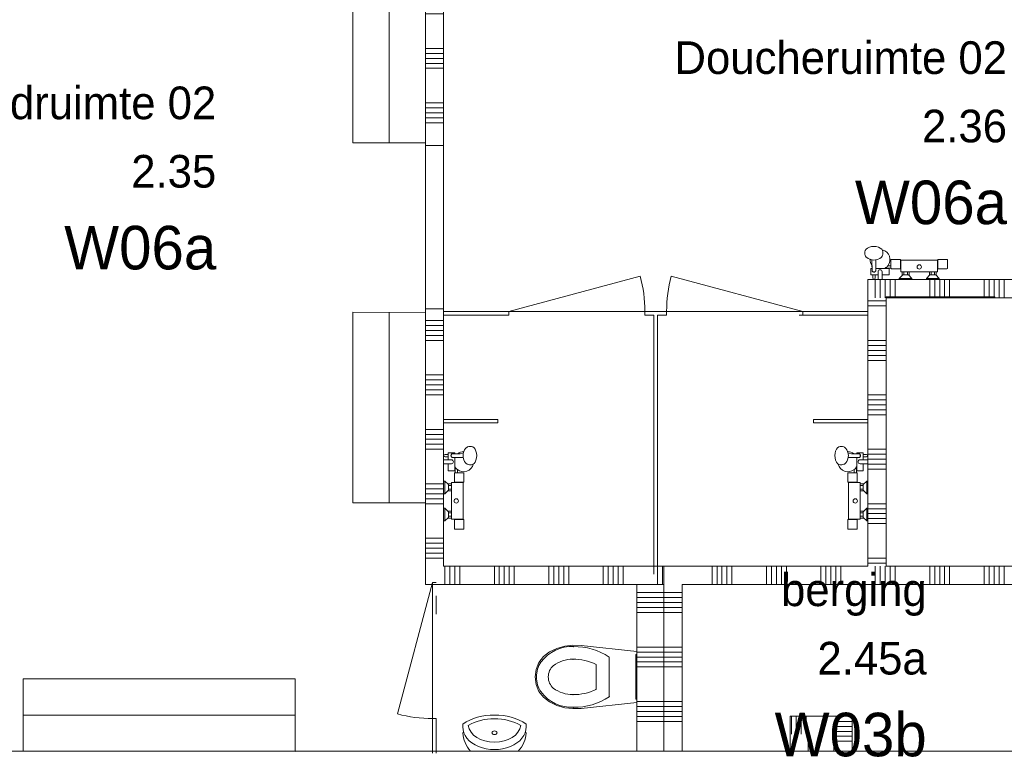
# Model space of a CAD drawing. Header units: millimetres. Extents: x -409 to 257590, y -7854 to 67330.
# Tile 42 of 205: x 35074 to 40501, y 21435 to 25468. Entities that reach past the tile are written whole.
import ezdxf
from ezdxf.enums import TextEntityAlignment as Align

# ---------------------------------------------------------------- set-up
doc = ezdxf.new("R2010")
doc.units = ezdxf.units.MM
doc.header["$MEASUREMENT"] = 0
doc.linetypes.add('B0702', pattern=[117.37, 78.119999, -39.250001])
for name, color, linetype in [('New_# trashcan Laagscheidingslijnen', 7, 'Continuous'), ('New_22 NC Binnenwanden', 7, 'Continuous'), ('New_22 NC Binnenwanden Deuren', 7, 'Continuous'), ('New_22 NC Binnenwanden Doorsnede-arcering', 7, 'Continuous'), ('New_23 Vloeren', 7, 'Continuous'), ('New_72 Vaste Inrichting', 7, 'Continuous'), ('New_72 Vaste Inrichting Afdek-arcering', 7, 'Continuous'), ('New_72 Vaste Inrichting Deuren', 7, 'Continuous'), ('New_74 Sanitair', 7, 'Continuous'), ('New_Z Ruimtefuncties', 7, 'Continuous'), ('New_Z Ruimtefuncties Zone omranding', 7, 'Continuous'), ('New_Z Ruimtefuncties Zone tekst', 7, 'Continuous')]:
    doc.layers.add(name, color=color, linetype=linetype)
doc.styles.add('GENERATED_STYLE_1', font='txt')
doc.styles.add('GENERATED_STYLE_2', font='txt')

# ---------------------------------------------------------------- blocks, each defined once
blk = doc.blocks.new('Slab_1_2', base_point=(0, 42578.3))
at = {"layer": 'New_23 Vloeren', "color": 1, "linetype": 'Continuous', "lineweight": 0, "flags": 128}
blk.add_lwpolyline([(39850, 23940), (39850, 22455), (40550, 22455), (42240, 22455), (42240, 23935), (40450, 23935), (40450, 23940)], close=True, dxfattribs=at)
blk = doc.blocks.new('*X349')
at = {"layer": 'New_22 NC Binnenwanden Doorsnede-arcering', "color": 254, "linetype": 'Continuous', "lineweight": 0, "true_color": 0xe9ebeb}
for p, q in [((37310, 25909.7), (37410, 25909.7)), ((37310, 25882.3), (37410, 25882.3)), ((37310, 25854.9), (37410, 25854.9)), ((37310, 25827.4), (37410, 25827.4)), ((37310, 25800), (37410, 25800)), ((37310, 25609.7), (37410, 25609.7)), ((37310, 25582.3), (37410, 25582.3)), ((37310, 25554.9), (37410, 25554.9)), ((37310, 25527.4), (37410, 25527.4)), ((37310, 25500), (37410, 25500)), ((37310, 25309.7), (37410, 25309.7)), ((37310, 25282.3), (37410, 25282.3)), ((37310, 25254.9), (37410, 25254.9)), ((37310, 25227.4), (37410, 25227.4)), ((37310, 25200), (37410, 25200)), ((37310, 25009.7), (37410, 25009.7)), ((37310, 24982.3), (37410, 24982.3)), ((37310, 24954.9), (37410, 24954.9)), ((37310, 24927.4), (37410, 24927.4)), ((37310, 24900), (37410, 24900))]:
    blk.add_line(p, q, dxfattribs=at)
blk = doc.blocks.new('*X350')
at = {"layer": 'New_22 NC Binnenwanden Doorsnede-arcering', "color": 254, "linetype": 'Continuous', "lineweight": 0, "true_color": 0xe9ebeb}
for p, q in [((37310, 23809.7), (37410, 23809.7)), ((37310, 23782.3), (37410, 23782.3)), ((37310, 23754.9), (37410, 23754.9)), ((37310, 23727.4), (37410, 23727.4)), ((37310, 23700), (37410, 23700)), ((37310, 23509.7), (37410, 23509.7)), ((37310, 23482.3), (37410, 23482.3)), ((37310, 23454.9), (37410, 23454.9)), ((37310, 23427.4), (37410, 23427.4)), ((37310, 23400), (37410, 23400)), ((37310, 23209.7), (37410, 23209.7)), ((37310, 23182.3), (37410, 23182.3)), ((37310, 23154.9), (37410, 23154.9)), ((37310, 23127.4), (37410, 23127.4)), ((37310, 23100), (37410, 23100)), ((37310, 22909.7), (37410, 22909.7)), ((37310, 22882.3), (37410, 22882.3)), ((37310, 22854.9), (37410, 22854.9)), ((37310, 22827.4), (37410, 22827.4)), ((37310, 22800), (37410, 22800)), ((37310, 22609.7), (37410, 22609.7)), ((37310, 22582.3), (37410, 22582.3)), ((37310, 22554.9), (37410, 22554.9)), ((37310, 22527.4), (37410, 22527.4)), ((37310, 22500), (37410, 22500))]:
    blk.add_line(p, q, dxfattribs=at)
blk = doc.blocks.new('D rechthoekige opening 22_6')
at = {"layer": 'New_22 NC Binnenwanden Deuren', "color": 9, "linetype": 'B0702', "lineweight": 0}
for p, q in [((-450, 100), (450, 100)), ((-450, 0), (450, 0))]:
    blk.add_line(p, q, dxfattribs=at)
at = {"layer": 'New_22 NC Binnenwanden Deuren', "color": 7, "linetype": 'Continuous', "lineweight": 0}
for p, q in [((-450, 0), (-450, 100)), ((450, 0), (450, 100))]:
    blk.add_line(p, q, dxfattribs=at)
blk = doc.blocks.new('Wall_70_2', base_point=(37410, 26140))
at = {"layer": 'New_22 NC Binnenwanden', "color": 8, "linetype": 'Continuous', "lineweight": 0, "true_color": 0x778488}
for p, q in [((37310, 24775), (37410, 24775)), ((37310, 23875), (37410, 23875))]:
    blk.add_line(p, q, dxfattribs=at)
at = {"layer": 'New_22 NC Binnenwanden', "color": 8, "linetype": 'Continuous', "lineweight": 0, "true_color": 0x778488, "flags": 128}
for points in [[(37310, 26040), (37310, 24775)], [(37410, 25910), (37410, 26040)], [(37410, 24775), (37410, 25810)], [(37310, 23875), (37310, 22355)], [(37410, 22455), (37410, 23875)], [(37310, 22355), (37410, 22355)]]:
    blk.add_lwpolyline(points, dxfattribs=at)
at = {"layer": 'New_22 NC Binnenwanden', "color": 8, "lineweight": 0, "true_color": 0x778488}
for name in ['*X349', '*X350']:
    blk.add_blockref(name, (0, 0), dxfattribs=at)
at = {"layer": 'New_22 NC Binnenwanden Deuren', "color": 1, "linetype": 'Continuous', "lineweight": 0, "zscale": 1000, "rotation": 269.9999999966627}
blk.add_blockref('D rechthoekige opening 22_6', (37310, 24325), dxfattribs=at)
blk = doc.blocks.new('*X434')
at = {"layer": 'New_22 NC Binnenwanden Doorsnede-arcering', "color": 254, "linetype": 'Continuous', "lineweight": 0, "true_color": 0xe9ebeb}
for p, q in [((39872.6, 23935), (39872.6, 24035)), ((39900, 23935), (39900, 24035)), ((40090.3, 23935), (40090.3, 24035)), ((40117.7, 23935), (40117.7, 24035)), ((40145.1, 23935), (40145.1, 24035)), ((40172.6, 23935), (40172.6, 24035)), ((40200, 23935), (40200, 24035)), ((40390.3, 23935), (40390.3, 24035)), ((40417.7, 23935), (40417.7, 24035)), ((40445.1, 23935), (40445.1, 24035)), ((40472.6, 23935), (40472.6, 24035)), ((40500, 23935), (40500, 24035))]:
    blk.add_line(p, q, dxfattribs=at)
blk = doc.blocks.new('*X435')
at = {"layer": 'New_22 NC Binnenwanden Doorsnede-arcering', "color": 254, "linetype": 'Continuous', "lineweight": 0, "true_color": 0xe9ebeb}
for p, q in [((39790.3, 23994.7), (39790.3, 24035)), ((39817.7, 23967.3), (39817.7, 24035)), ((39845.1, 23939.9), (39845.1, 24035))]:
    blk.add_line(p, q, dxfattribs=at)
blk = doc.blocks.new('*X436')
at = {"layer": 'New_22 NC Binnenwanden Doorsnede-arcering', "color": 254, "linetype": 'Continuous', "lineweight": 0, "true_color": 0xe9ebeb}
for p, q in [((39790.3, 23935), (39790.3, 23994.7)), ((39817.7, 23935), (39817.7, 23967.3)), ((39845.1, 23935), (39845.1, 23939.9))]:
    blk.add_line(p, q, dxfattribs=at)
blk = doc.blocks.new('Wall_94_2', base_point=(40550, 23935))
at = {"layer": 'New_22 NC Binnenwanden', "color": 8, "linetype": 'Continuous', "lineweight": 0, "true_color": 0x778488, "flags": 128}
for points in [[(40550, 24035), (39750, 24035)], [(39750, 24035), (39750, 23935)], [(40550, 24035), (40550, 23935)], [(39850, 23935), (40550, 23935)]]:
    blk.add_lwpolyline(points, dxfattribs=at)
at = {"layer": 'New_22 NC Binnenwanden', "color": 8, "lineweight": 0, "true_color": 0x778488}
for name in ['*X435', '*X436', '*X434']:
    blk.add_blockref(name, (0, 0), dxfattribs=at)
blk = doc.blocks.new('*X438')
at = {"layer": 'New_22 NC Binnenwanden Doorsnede-arcering', "color": 254, "linetype": 'Continuous', "lineweight": 0, "true_color": 0xe9ebeb}
for p, q in [((39850, 23917.7), (39750, 23917.7)), ((39850, 23890.3), (39750, 23890.3)), ((39850, 23700), (39750, 23700)), ((39850, 23672.6), (39750, 23672.6)), ((39850, 23645.2), (39750, 23645.2)), ((39850, 23617.7), (39750, 23617.7)), ((39850, 23590.3), (39750, 23590.3)), ((39850, 23400), (39750, 23400)), ((39850, 23372.6), (39750, 23372.6)), ((39850, 23345.2), (39750, 23345.2)), ((39850, 23317.7), (39750, 23317.7)), ((39850, 23290.3), (39750, 23290.3)), ((39850, 23100), (39750, 23100)), ((39850, 23072.6), (39750, 23072.6)), ((39850, 23045.2), (39750, 23045.2)), ((39850, 23017.7), (39750, 23017.7)), ((39850, 22990.3), (39750, 22990.3)), ((39850, 22800), (39750, 22800)), ((39850, 22772.6), (39750, 22772.6)), ((39850, 22745.2), (39750, 22745.2)), ((39850, 22717.7), (39750, 22717.7)), ((39850, 22690.3), (39750, 22690.3)), ((39850, 22500), (39750, 22500)), ((39850, 22472.6), (39750, 22472.6))]:
    blk.add_line(p, q, dxfattribs=at)
blk = doc.blocks.new('Wall_95_2', base_point=(39850, 23935))
at = {"layer": 'New_22 NC Binnenwanden', "color": 8, "linetype": 'Continuous', "lineweight": 0, "true_color": 0x778488, "flags": 128}
for points in [[(39750, 23935), (39750, 22455)], [(39850, 22455), (39850, 23935)]]:
    blk.add_lwpolyline(points, dxfattribs=at)
at = {"layer": 'New_22 NC Binnenwanden', "color": 8, "lineweight": 0, "true_color": 0x778488}
blk.add_blockref('*X438', (0, 0), dxfattribs=at)
blk = doc.blocks.new('*X774')
at = {"layer": 'New_22 NC Binnenwanden Doorsnede-arcering', "color": 254, "linetype": 'Continuous', "lineweight": 0, "true_color": 0xe9ebeb}
for p, q in [((38475, 22309.7), (38516.9, 22309.7)), ((38516.9, 22309.7), (38625, 22309.7)), ((38475, 22282.3), (38516.9, 22282.3)), ((38475, 22254.9), (38516.9, 22254.9)), ((38516.9, 22282.3), (38625, 22282.3)), ((38516.9, 22254.9), (38625, 22254.9)), ((38475, 22227.4), (38516.9, 22227.4)), ((38475, 22200), (38516.9, 22200)), ((38516.9, 22227.4), (38625, 22227.4)), ((38516.9, 22200), (38625, 22200)), ((38475, 22009.7), (38516.9, 22009.7)), ((38475, 21982.3), (38516.9, 21982.3)), ((38516.9, 22009.7), (38625, 22009.7)), ((38516.9, 21982.3), (38625, 21982.3)), ((38475, 21954.9), (38516.9, 21954.9)), ((38475, 21927.4), (38516.9, 21927.4)), ((38516.9, 21954.9), (38625, 21954.9)), ((38516.9, 21927.4), (38625, 21927.4)), ((38475, 21900), (38516.9, 21900)), ((38516.9, 21900), (38625, 21900)), ((38475, 21709.7), (38516.9, 21709.7)), ((38475, 21682.3), (38516.9, 21682.3)), ((38516.9, 21709.7), (38625, 21709.7)), ((38516.9, 21682.3), (38625, 21682.3)), ((38475, 21654.9), (38516.9, 21654.9)), ((38475, 21627.4), (38516.9, 21627.4)), ((38516.9, 21654.9), (38625, 21654.9)), ((38516.9, 21627.4), (38625, 21627.4)), ((38475, 21600), (38516.9, 21600)), ((38516.9, 21600), (38625, 21600))]:
    blk.add_line(p, q, dxfattribs=at)
blk = doc.blocks.new('Wall_170_2', base_point=(38475, 22455))
at = {"layer": 'New_22 NC Binnenwanden', "color": 8, "linetype": 'Continuous', "lineweight": 0, "true_color": 0x778488, "flags": 128}
for points in [[(38475, 22355), (38475, 21435)], [(38625, 22355), (38475, 22355)], [(38625, 21435), (38625, 22355)], [(38475, 21435), (38625, 21435)]]:
    blk.add_lwpolyline(points, dxfattribs=at)
at = {"layer": 'New_22 NC Binnenwanden', "color": 8, "lineweight": 0, "true_color": 0x778488}
blk.add_blockref('*X774', (0, 0), dxfattribs=at)
blk = doc.blocks.new('*X776')
at = {"layer": 'New_22 NC Binnenwanden Doorsnede-arcering', "color": 254, "linetype": 'Continuous', "lineweight": 0, "true_color": 0xe9ebeb}
for p, q in [((37417.7, 22355), (37417.7, 22455)), ((37445.1, 22355), (37445.1, 22455)), ((37472.6, 22355), (37472.6, 22455)), ((37500, 22355), (37500, 22455)), ((37690.3, 22355), (37690.3, 22455)), ((37717.7, 22355), (37717.7, 22455)), ((37745.1, 22355), (37745.1, 22455)), ((37772.6, 22355), (37772.6, 22455)), ((37800, 22355), (37800, 22455)), ((37990.3, 22355), (37990.3, 22455)), ((38017.7, 22355), (38017.7, 22455)), ((38045.1, 22355), (38045.1, 22455)), ((38072.6, 22355), (38072.6, 22455)), ((38100, 22355), (38100, 22455)), ((38290.3, 22355), (38290.3, 22455)), ((38317.7, 22355), (38317.7, 22455)), ((38345.1, 22355), (38345.1, 22455)), ((38372.6, 22355), (38372.6, 22455)), ((38400, 22355), (38400, 22455)), ((38590.3, 22355), (38590.3, 22455)), ((38617.7, 22355), (38617.7, 22455))]:
    blk.add_line(p, q, dxfattribs=at)
blk = doc.blocks.new('Wall_171_2', base_point=(37410, 22455))
at = {"layer": 'New_22 NC Binnenwanden', "color": 8, "linetype": 'Continuous', "lineweight": 0, "true_color": 0x778488, "flags": 128}
for points in [[(38625, 22455), (37410, 22455)], [(38625, 22455), (38625, 22355)], [(37410, 22355), (38625, 22355)]]:
    blk.add_lwpolyline(points, dxfattribs=at)
at = {"layer": 'New_22 NC Binnenwanden', "color": 8, "lineweight": 0, "true_color": 0x778488}
blk.add_blockref('*X776', (0, 0), dxfattribs=at)
blk = doc.blocks.new('*X778')
at = {"layer": 'New_22 NC Binnenwanden Doorsnede-arcering', "color": 254, "linetype": 'Continuous', "lineweight": 0, "true_color": 0xe9ebeb}
for p, q in [((38625, 22309.7), (38725, 22309.7)), ((38625, 22282.3), (38725, 22282.3)), ((38625, 22254.9), (38725, 22254.9)), ((38625, 22227.4), (38725, 22227.4)), ((38625, 22200), (38725, 22200)), ((38625, 22009.7), (38725, 22009.7)), ((38625, 21982.3), (38725, 21982.3)), ((38625, 21954.9), (38725, 21954.9)), ((38625, 21927.4), (38725, 21927.4)), ((38625, 21900), (38725, 21900)), ((38625, 21709.7), (38725, 21709.7)), ((38625, 21682.3), (38725, 21682.3)), ((38625, 21654.9), (38725, 21654.9)), ((38625, 21627.4), (38725, 21627.4)), ((38625, 21600), (38725, 21600))]:
    blk.add_line(p, q, dxfattribs=at)
blk = doc.blocks.new('Wall_172_2', base_point=(38725, 22455))
at = {"layer": 'New_22 NC Binnenwanden', "color": 8, "linetype": 'Continuous', "lineweight": 0, "true_color": 0x778488, "flags": 128}
for points in [[(38625, 22455), (38625, 21435.1)], [(38625, 22455), (38725, 22455)], [(38725, 21435.1), (38725, 22355)], [(38725, 21435.1), (38625, 21435.1)]]:
    blk.add_lwpolyline(points, dxfattribs=at)
at = {"layer": 'New_22 NC Binnenwanden', "color": 8, "lineweight": 0, "true_color": 0x778488}
blk.add_blockref('*X778', (0, 0), dxfattribs=at)
blk = doc.blocks.new('D1 22_6')
at = {"layer": 'New_72 Vaste Inrichting Deuren', "color": 1, "linetype": 'Continuous', "lineweight": 0}
for q in [(-349.4, 194.1), (-375, 0)]:
    blk.add_line((375, 0), q, dxfattribs=at)
at = {"layer": 'New_72 Vaste Inrichting Deuren', "color": 9, "linetype": 'Continuous', "lineweight": 0}
for p, q in [((-375, -0.1), (-375, -20)), ((375, -0.1), (375, -20))]:
    blk.add_line(p, q, dxfattribs=at)
at = {"layer": 'New_72 Vaste Inrichting Deuren', "color": 1, "linetype": 'Continuous', "lineweight": 0}
blk.add_arc((375, 0), 750, 165, 180, dxfattribs=at)
blk = doc.blocks.new('Wall_173_2', base_point=(37410, 23850))
at = {"layer": 'New_# trashcan Laagscheidingslijnen', "color": 9, "linetype": 'Continuous', "lineweight": 0}
for p, q in [((39471.3, 23860), (39371.3, 23860)), ((39371.3, 23840), (39471.3, 23840))]:
    blk.add_line(p, q, dxfattribs=at)
at = {"layer": 'New_72 Vaste Inrichting', "color": 9, "linetype": 'Continuous', "lineweight": 0}
for p, q in [((37770, 23859.9), (37770, 23840)), ((38520, 23859.9), (38520, 23840)), ((38640, 23859.9), (38640, 23840)), ((39390, 23859.9), (39390, 23840))]:
    blk.add_line(p, q, dxfattribs=at)
at = {"layer": 'New_72 Vaste Inrichting', "color": 9, "linetype": 'Continuous', "lineweight": 0, "flags": 128}
for points in [[(37770, 23860), (37410, 23860)], [(37410, 23860), (37410, 23840)], [(37410, 23840), (37770, 23840)], [(38640, 23860), (38520, 23860)], [(38520, 23840), (38570, 23840)], [(38590, 23840), (38640, 23840)], [(39750, 23860), (39471.3, 23860)], [(39471.3, 23840), (39750, 23840)], [(39750, 23840), (39750, 23860)]]:
    blk.add_lwpolyline(points, dxfattribs=at)
at = {"layer": 'New_72 Vaste Inrichting Deuren', "color": 1, "linetype": 'Continuous', "lineweight": 0, "xscale": -1, "zscale": 1000}
blk.add_blockref('D1 22_6', (38145, 23860), dxfattribs=at)
at = {"layer": 'New_72 Vaste Inrichting Deuren', "color": 1, "linetype": 'Continuous', "lineweight": 0, "zscale": 1000}
blk.add_blockref('D1 22_6', (39015, 23860), dxfattribs=at)
blk = doc.blocks.new('Wall_174_2', base_point=(38580, 23850))
at = {"layer": 'New_# trashcan Laagscheidingslijnen', "color": 9, "linetype": 'Continuous', "lineweight": 0}
for p, q in [((38570, 22511.6), (38570, 22411.6)), ((38590, 22411.5), (38590, 22511.5))]:
    blk.add_line(p, q, dxfattribs=at)
at = {"layer": 'New_72 Vaste Inrichting', "color": 9, "linetype": 'Continuous', "lineweight": 0, "flags": 128}
for points in [[(38570, 23840), (38570, 22455)], [(38590, 22455), (38590, 23840)], [(38570, 22455), (38590, 22455)]]:
    blk.add_lwpolyline(points, dxfattribs=at)
blk = doc.blocks.new('Wall_179_2', base_point=(37360, 22355))
at = {"layer": 'New_# trashcan Laagscheidingslijnen', "color": 9, "linetype": 'Continuous', "lineweight": 0}
for p, q in [((37350, 22291.8), (37350, 22191.8)), ((37370, 22191.8), (37370, 22291.8)), ((37350, 21524.5), (37350, 21424.5)), ((37370, 21424.5), (37370, 21524.5))]:
    blk.add_line(p, q, dxfattribs=at)
at = {"layer": 'New_72 Vaste Inrichting', "color": 9, "linetype": 'Continuous', "lineweight": 0}
for p, q in [((37350.1, 22365.3), (37370, 22365.3)), ((37350.1, 21615.3), (37370, 21615.3))]:
    blk.add_line(p, q, dxfattribs=at)
at = {"layer": 'New_72 Vaste Inrichting', "color": 9, "linetype": 'Continuous', "lineweight": 0, "flags": 128}
for points in [[(37350, 21615.3), (37350, 21435.1)], [(37370, 21435.1), (37370, 21615.3)], [(37350, 21435.1), (37370, 21435.1)]]:
    blk.add_lwpolyline(points, dxfattribs=at)
at = {"layer": 'New_72 Vaste Inrichting Deuren', "color": 1, "linetype": 'Continuous', "lineweight": 0, "zscale": 1000, "rotation": 90}
blk.add_blockref('D1 22_6', (37350, 21990.3), dxfattribs=at)
blk = doc.blocks.new('Wall_180_2', base_point=(39750, 23255))
at = {"layer": 'New_72 Vaste Inrichting', "color": 9, "linetype": 'Continuous', "lineweight": 0, "flags": 128}
for points in [[(39750, 23265), (39450, 23265)], [(39450, 23265), (39450, 23245)], [(39450, 23245), (39750, 23245)], [(39750, 23245), (39750, 23265)]]:
    blk.add_lwpolyline(points, dxfattribs=at)
blk = doc.blocks.new('Wall_181_2', base_point=(37710, 23255))
at = {"layer": 'New_72 Vaste Inrichting', "color": 9, "linetype": 'Continuous', "lineweight": 0, "flags": 128}
for points in [[(37710, 23265), (37410, 23265)], [(37410, 23265), (37410, 23245)], [(37410, 23245), (37710, 23245)], [(37710, 23245), (37710, 23265)]]:
    blk.add_lwpolyline(points, dxfattribs=at)
blk = doc.blocks.new('Slab_18_2', base_point=(37310, 25639.5))
at = {"layer": 'New_72 Vaste Inrichting Afdek-arcering', "linetype": 'Continuous', "lineweight": 0, "true_color": 0x000000}
h = blk.add_hatch(dxfattribs=at)
h.set_pattern_fill('920_Lijnen_horz_150_0002', color=18, style=0, pattern_type=2)
h.set_pattern_definition([(270, (37109.98, 25639.5), (218.03, 0), [])])
h.paths.add_polyline_path([(37310, 25639.5), (36910, 25639.9), (36909.7, 24790), (37310, 24790)])
at = {"layer": 'New_72 Vaste Inrichting', "color": 1, "linetype": 'Continuous', "lineweight": 0, "flags": 128}
blk.add_lwpolyline([(37310, 25639.5), (36910, 25639.9), (36909.7, 24790), (37310, 24790)], close=True, dxfattribs=at)
blk = doc.blocks.new('Slab_19_2', base_point=(35092.6, 21834.9))
at = {"layer": 'New_72 Vaste Inrichting Afdek-arcering', "linetype": 'Continuous', "lineweight": 0, "true_color": 0x000000}
h = blk.add_hatch(dxfattribs=at)
h.set_pattern_fill('920_Lijnen_horz_150_0002', color=18, style=0, pattern_type=2)
h.set_pattern_definition([(0.0009, (35620.64, 21634.87), (-0.003, 218.03), [])])
h.paths.add_polyline_path([(35092.6, 21834.9), (35092.8, 21435), (36592.6, 21434.6), (36592.6, 21834.9)])
at = {"layer": 'New_72 Vaste Inrichting', "color": 1, "linetype": 'Continuous', "lineweight": 0, "flags": 128}
blk.add_lwpolyline([(35092.6, 21834.9), (35092.8, 21435), (36592.6, 21434.6), (36592.6, 21834.9)], close=True, dxfattribs=at)
blk = doc.blocks.new('Slab_20_2', base_point=(37310, 23854.7))
at = {"layer": 'New_72 Vaste Inrichting Afdek-arcering', "linetype": 'Continuous', "lineweight": 0, "true_color": 0x000000}
h = blk.add_hatch(dxfattribs=at)
h.set_pattern_fill('920_Lijnen_horz_150_0002', color=18, style=0, pattern_type=2)
h.set_pattern_definition([(270, (37109.98, 23854.71), (218.03, 0), [])])
h.paths.add_polyline_path([(37310, 23854.7), (36910, 23855.1), (36909.7, 22805.2), (37310, 22805.2)])
at = {"layer": 'New_72 Vaste Inrichting', "color": 1, "linetype": 'Continuous', "lineweight": 0, "flags": 128}
blk.add_lwpolyline([(37310, 23854.7), (36910, 23855.1), (36909.7, 22805.2), (37310, 22805.2)], close=True, dxfattribs=at)
blk = doc.blocks.new('*X1361')
at = {"layer": 'New_22 NC Binnenwanden Doorsnede-arcering', "color": 254, "linetype": 'Continuous', "lineweight": 0, "true_color": 0xe9ebeb}
for p, q in [((38890.3, 22355), (38890.3, 22455)), ((38917.7, 22355), (38917.7, 22455)), ((38945.1, 22355), (38945.1, 22455)), ((38972.6, 22355), (38972.6, 22455)), ((39000, 22355), (39000, 22455)), ((39190.3, 22355), (39190.3, 22455)), ((39217.7, 22355), (39217.7, 22455)), ((39245.1, 22355), (39245.1, 22455)), ((39272.6, 22355), (39272.6, 22455)), ((39300, 22355), (39300, 22455)), ((39490.3, 22355), (39490.3, 22455)), ((39517.7, 22355), (39517.7, 22455)), ((39545.1, 22355), (39545.1, 22455)), ((39572.6, 22355), (39572.6, 22455)), ((39600, 22355), (39600, 22455))]:
    blk.add_line(p, q, dxfattribs=at)
blk = doc.blocks.new('Wall_319_2', base_point=(38725, 22455))
at = {"layer": 'New_22 NC Binnenwanden', "color": 8, "linetype": 'Continuous', "lineweight": 0, "true_color": 0x778488, "flags": 128}
for points in [[(39650, 22455), (38725, 22455)], [(38725, 22355), (39650, 22355)]]:
    blk.add_lwpolyline(points, dxfattribs=at)
at = {"layer": 'New_22 NC Binnenwanden', "color": 8, "lineweight": 0, "true_color": 0x778488}
blk.add_blockref('*X1361', (0, 0), dxfattribs=at)
blk = doc.blocks.new('*X1444')
at = {"layer": 'New_22 NC Binnenwanden Doorsnede-arcering', "color": 254, "linetype": 'Continuous', "lineweight": 0, "true_color": 0xe9ebeb}
for p, q in [((39662.1, 21572.6), (39605.9, 21572.6)), ((39662.1, 21600), (39633.4, 21600)), ((39586.8, 21545.1), (39578.5, 21545.1)), ((39662.1, 21545.1), (39586.8, 21545.1))]:
    blk.add_line(p, q, dxfattribs=at)
blk = doc.blocks.new('*X1445')
at = {"layer": 'New_22 NC Binnenwanden Doorsnede-arcering', "color": 254, "linetype": 'Continuous', "lineweight": 0, "true_color": 0xe9ebeb}
for p, q in [((39586.8, 21517.7), (39562.1, 21517.7)), ((39662.1, 21517.7), (39586.8, 21517.7)), ((39586.8, 21490.3), (39562.1, 21490.3)), ((39662.1, 21490.3), (39586.8, 21490.3))]:
    blk.add_line(p, q, dxfattribs=at)
blk = doc.blocks.new('*X1446')
at = {"layer": 'New_22 NC Binnenwanden Doorsnede-arcering', "color": 254, "linetype": 'Continuous', "lineweight": 0, "true_color": 0xe9ebeb}
for p, q in [((39586.8, 21600), (39562.1, 21600)), ((39586.8, 21572.6), (39562.1, 21572.6)), ((39633.4, 21600), (39586.8, 21600)), ((39605.9, 21572.6), (39586.8, 21572.6)), ((39578.5, 21545.1), (39562.1, 21545.1))]:
    blk.add_line(p, q, dxfattribs=at)
blk = doc.blocks.new('Wall_344_2', base_point=(39562.1, 21435.1))
at = {"layer": 'New_22 NC Binnenwanden', "color": 8, "linetype": 'Continuous', "lineweight": 0, "true_color": 0x778488, "flags": 128}
for points in [[(39662.1, 21628.7), (39562.1, 21628.7)], [(39662.1, 21435.1), (39662.1, 21628.7)], [(39562.1, 21528.7), (39562.1, 21435.1)], [(39562.1, 21435.1), (39662.1, 21435.1)]]:
    blk.add_lwpolyline(points, dxfattribs=at)
at = {"layer": 'New_22 NC Binnenwanden', "color": 8, "lineweight": 0, "true_color": 0x778488}
for name in ['*X1446', '*X1444', '*X1445']:
    blk.add_blockref(name, (0, 0), dxfattribs=at)
blk = doc.blocks.new('*X1448')
at = {"layer": 'New_22 NC Binnenwanden Doorsnede-arcering', "color": 254, "linetype": 'Continuous', "lineweight": 0, "true_color": 0xe9ebeb}
for p, q in [((39327.4, 21628.7), (39327.4, 21622.2)), ((39354.9, 21628.7), (39354.9, 21594.8)), ((39382.3, 21628.7), (39382.3, 21567.4)), ((39409.7, 21628.7), (39409.7, 21539.9))]:
    blk.add_line(p, q, dxfattribs=at)
blk = doc.blocks.new('*X1450')
at = {"layer": 'New_22 NC Binnenwanden Doorsnede-arcering', "color": 254, "linetype": 'Continuous', "lineweight": 0, "true_color": 0xe9ebeb}
for p, q in [((39327.4, 21622.2), (39327.4, 21528.7)), ((39354.9, 21594.8), (39354.9, 21528.7)), ((39382.3, 21567.4), (39382.3, 21528.7)), ((39409.7, 21539.9), (39409.7, 21528.7))]:
    blk.add_line(p, q, dxfattribs=at)
blk = doc.blocks.new('Wall_345_2', base_point=(39562.1, 21528.7))
at = {"layer": 'New_22 NC Binnenwanden', "color": 8, "linetype": 'Continuous', "lineweight": 0, "true_color": 0x778488, "flags": 128}
for points in [[(39562.1, 21628.7), (39320.9, 21628.7)], [(39320.9, 21628.7), (39320.9, 21528.7)]]:
    blk.add_lwpolyline(points, dxfattribs=at)
at = {"layer": 'New_22 NC Binnenwanden', "color": 8, "lineweight": 0, "true_color": 0x778488}
for name in ['*X1448', '*X1450']:
    blk.add_blockref(name, (0, 0), dxfattribs=at)
blk = doc.blocks.new('Wall_346_2', base_point=(39420.9, 21528.7))
at = {"layer": 'New_22 NC Binnenwanden', "color": 8, "linetype": 'Continuous', "lineweight": 0, "true_color": 0x778488, "flags": 128}
for points in [[(39320.9, 21528.7), (39320.9, 21435.1)], [(39420.9, 21435.1), (39420.9, 21528.7)], [(39420.9, 21435.1), (39320.9, 21435.1)]]:
    blk.add_lwpolyline(points, dxfattribs=at)
blk = doc.blocks.new('Toilet 22')
at = {"layer": 'New_74 Sanitair', "color": 1, "linetype": 'Continuous', "lineweight": 0}
for p, q in [((-141, 0), (-173.3, -306.6)), ((141, 0), (-141, 0)), ((123, 0), (-123, 0)), ((-123, 0), (-123, -5)), ((123, -5), (123, 0)), ((173.3, -306.6), (141, 0)), ((-123, -5), (123, -5)), ((0, -151.4), (-108.9, -151.4)), ((108.9, -151.4), (0, -151.4)), ((0, -223.6), (-68.8, -223.6)), ((68.8, -223.6), (0, -223.6)), ((-173.3, -306.6), (-174.9, -351.8)), ((174.9, -351.8), (173.3, -306.6)), ((-174.9, -351.8), (-169.4, -396.7)), ((169.4, -396.7), (174.9, -351.8)), ((-169.4, -396.7), (-157, -440.3)), ((157, -440.3), (169.4, -396.7)), ((-157, -440.3), (-138, -481.3)), ((-138, -481.3), (-112.4, -513.9)), ((0, -487.5), (0, -487.5)), ((62.1, -459.7), (62.1, -459.7)), ((112.4, -513.9), (138, -481.3)), ((138, -481.3), (157, -440.3)), ((-112.4, -513.9), (-79.4, -538.8)), ((-79.4, -538.8), (-41, -554.6)), ((41, -554.6), (79.4, -538.8)), ((79.4, -538.8), (112.4, -513.9)), ((81.1, -529), (81.1, -529)), ((-41, -554.6), (0, -560)), ((0, -552.4), (0, -552.4)), ((0, -560), (41, -554.6))]:
    blk.add_line(p, q, dxfattribs=at)
for centre, major_axis, start_param, end_param in [((258.1, -339.4), (425.3, 0), 2.612188, 3.165208), ((-258.1, -339.4), (425.3, 0), 6.259569, 6.81259), ((264.5, -347.9), (362.2, 0), 2.738768, 3.154495), ((-264.5, -347.9), (362.2, 0), 6.270283, 6.68601), ((89.5, -360.8), (256.9, 0), 3.085861, 3.98645), ((134.9, -351.4), (232.6, 0), 3.144841, 3.702507), ((-134.9, -351.4), (232.6, 0), 5.722271, 6.279937), ((-89.5, -360.8), (256.9, 0), 5.438328, 6.338917), ((0.8, -419), (78.2, 0), 3.778693, 4.701998), ((-0.8, -419), (78.2, 0), 4.72278, 5.646085), ((0.8, -431.2), (138.5, 0), 4.079884, 4.706528), ((-0.8, -431.2), (138.5, 0), 4.71825, 5.344894)]:
    blk.add_ellipse(centre, major_axis=major_axis, ratio=0.875546, start_param=start_param, end_param=end_param, dxfattribs=at)
for p in [(108.9, -151.4), (68.8, -223.6), (-167, -348.2), (-97.7, -352), (97.7, -352), (167, -348.2), (-62.1, -459.7), (-81.1, -529)]:
    blk.add_point(p, dxfattribs=at)
blk = doc.blocks.new('Douche armatuur 22')
at = {"layer": 'New_74 Sanitair', "color": 1, "linetype": 'Continuous', "lineweight": 0}
for p, q in [((-40, 0), (-110, 0)), ((-110, 0), (-110, -7)), ((-40, -7), (-40, 0)), ((110, 0), (40, 0)), ((40, 0), (40, -7)), ((110, -7), (110, 0)), ((-110, -7), (-91, -27)), ((-110, -7), (-40, -7)), ((-94, -44), (-101, -44)), ((-101, -44), (-101, -61)), ((-91, -27), (-94, -27)), ((-94, -27), (-94, -44)), ((-94, -44), (-56, -44)), ((-91, -27), (-59, -27)), ((-84.5, -27), (-84.5, -44)), ((-65.5, -27), (-65.5, -44)), ((-59, -27), (-40, -7)), ((-56, -27), (-59, -27)), ((-56, -44), (-56, -27)), ((56, -44), (-56, -44)), ((40, -7), (59, -27)), ((40, -7), (110, -7)), ((59, -27), (56, -27)), ((56, -27), (56, -44)), ((56, -44), (94, -44)), ((59, -27), (91, -27)), ((65.5, -27), (65.5, -44)), ((84.5, -27), (84.5, -44)), ((91, -27), (110, -7)), ((94, -27), (91, -27)), ((94, -44), (94, -27)), ((101, -44), (94, -44)), ((101, -61), (101, -44)), ((205, -26), (166, -26)), ((166, -26), (166, -62)), ((227, 0), (205, 0)), ((205, 0), (205, -26)), ((205, -26), (205, -44)), ((227, -26), (227, 0)), ((243.5, -26), (227, -26)), ((227, -44), (227, -26)), ((227, -44), (227, -26)), ((239.5, -91.1), (240, -48.8)), ((240, -48.8), (240.2, -47.2)), ((240.2, -47.2), (240.9, -45.7)), ((240.9, -45.7), (242.1, -44.3)), ((242.1, -44.3), (243.5, -43.3)), ((243.5, -9), (243.5, -26)), ((243.5, -26), (256.5, -26)), ((243.5, -43.3), (245, -42.8)), ((247.4, -41.6), (245, -42.8)), ((245, -42.8), (245.2, -42.7)), ((245, -42.8), (245, -42.8)), ((245.2, -42.7), (247, -42.5)), ((247, -42.5), (253, -42.5)), ((250, -41.2), (247.4, -41.6)), ((252.6, -41.6), (250, -41.2)), ((255, -42.8), (252.6, -41.6)), ((253, -42.5), (254.8, -42.7)), ((254.8, -42.7), (255, -42.8)), ((255, -42.8), (255, -42.8)), ((255, -42.8), (256.5, -43.3)), ((256.5, -26), (256.5, -9)), ((266, -26), (256.5, -26)), ((256.5, -43.3), (257.9, -44.3)), ((257.9, -44.3), (259.1, -45.7)), ((259.1, -45.7), (259.8, -47.2)), ((259.8, -47.2), (260, -48.8)), ((260.5, -91.1), (260, -48.8)), ((266, -62), (266, -26)), ((-156, -63.1), (-156, -108.9)), ((-103, -60.1), (-153, -60.1)), ((-103, -61), (-103, -60.1)), ((-101, -61), (-103, -61)), ((-103, -61), (-103, -107)), ((-103, -111.9), (-103, -107)), ((-103, -107), (-101, -107)), ((-101, -107), (-101, -61)), ((-101, -107), (-101, -107.2)), ((-101, -107.2), (-101, -107.8)), ((-101, -107.8), (-101, -108)), ((-101, -108), (101, -108)), ((103, -61), (101, -61)), ((101, -61), (101, -107.2)), ((101, -107.2), (101, -107)), ((101, -107), (103, -107)), ((101, -107.8), (101, -107.2)), ((101, -108), (101, -107.8)), ((153, -60.1), (103, -60.1)), ((103, -60.1), (103, -61)), ((103, -107), (103, -61)), ((103, -107), (103, -111.9)), ((156, -63.5), (156, -63.1)), ((187.3, -63.5), (156, -63.5)), ((156, -76.5), (156, -63.5)), ((156, -108.9), (156, -76.5)), ((156, -76.5), (172.7, -76.5)), ((166, -62), (190, -62)), ((190, -62), (239.8, -62)), ((239, -109.3), (239.5, -91.1)), ((250, -108.1), (240.9, -108.8)), ((259.1, -108.8), (250, -108.1)), ((260.3, -77.9), (260.2, -62)), ((260.2, -62), (266, -62)), ((261, -109.3), (260.5, -91.1)), ((-153, -111.9), (-103, -111.9)), ((103, -111.9), (153, -111.9)), ((200.5, -140.4), (200, -143.6)), ((200, -143.6), (200, -154.2)), ((200, -154.2), (201.7, -161.6)), ((202.2, -133), (200.5, -140.4)), ((201.7, -161.6), (203.4, -164)), ((203.6, -130.3), (202.2, -133)), ((208.4, -123.6), (203.6, -130.3)), ((210.5, -121.8), (208.4, -123.6)), ((217.8, -116.4), (210.5, -121.8)), ((227.2, -112.2), (217.8, -116.4)), ((232.4, -110.8), (227.2, -112.2)), ((240.9, -108.8), (232.4, -110.8)), ((267.6, -110.8), (259.1, -108.8)), ((267.6, -110.8), (271, -111.7)), ((272.8, -112.2), (271, -111.7)), ((282.2, -116.4), (272.8, -112.2)), ((289.5, -121.8), (282.2, -116.4)), ((291.6, -123.6), (289.5, -121.8)), ((296.4, -130.3), (291.6, -123.6)), ((293.3, -168.5), (298.3, -161.6)), ((297.8, -133), (296.4, -130.3)), ((299.5, -140.4), (297.8, -133)), ((298.3, -161.6), (300, -154.2)), ((300, -143.6), (299.5, -140.4)), ((300, -154.2), (300, -143.6)), ((203.4, -164), (206.7, -168.5)), ((206.7, -168.5), (214.6, -174.5)), ((214.6, -174.5), (225, -179)), ((225, -179), (237.1, -181.9)), ((237.1, -181.9), (250, -182.9)), ((250, -182.9), (262.9, -181.9)), ((262.9, -181.9), (275, -179)), ((275, -179), (285.4, -174.5)), ((285.4, -174.5), (293.3, -168.5))]:
    blk.add_line(p, q, dxfattribs=at)
blk.add_circle((0, -70), 12, dxfattribs=at)
for centre, radius, start, end in [((216, -44), 11, 180, 0), ((250, -9), 6.5, 0, 180), ((-153, -63.1), 3, 90, 180), ((153, -63.1), 3, 0, 90), ((216, -110.5), 55, 141.8869, 256.7735), ((216, -110.5), 55, 121.3994, 141.8869), ((216, -110.5), 55, 118.2578, 121.3994), ((216.2, -110.3), 54.8, 358.5584, 36.3009), ((-153, -108.9), 3, 180, 270), ((153, -108.9), 3, 270, 0)]:
    blk.add_arc(centre, radius, start, end, dxfattribs=at)
blk = doc.blocks.new('Wasbak 2 22 KM_2')
at = {"layer": 'New_74 Sanitair', "color": 1, "linetype": 'Continuous', "lineweight": 0}
for p, q in [((-131.2, 0), (131.2, 0)), ((-175, -100), (-171.6, -109.9)), ((175, -100), (171.6, -109.9)), ((-175, -150), (-175, -134.3)), ((175, -150), (175, -134.3))]:
    blk.add_line(p, q, dxfattribs=at)
for centre, major_axis, start_param, end_param in [((126.9, -112.5), (302.4, 0), 2.593709, 3.083707), ((-126.9, -112.5), (302.4, 0), 0.057886, 0.547884), ((0, -134.3), (175, 0), 0, 3.141593), ((0, -154.7), (146.5, 0), 0.120535, 3.021058), ((0, -18.7), (253.8, 0), 3.951376, 5.473402), ((0, -18.7), (225.7, 0), 4.012278, 5.4125)]:
    blk.add_ellipse(centre, major_axis=major_axis, ratio=0.714286, start_param=start_param, end_param=end_param, dxfattribs=at)
blk.add_ellipse((0, -102.5), major_axis=(14, 0), ratio=0.714286, dxfattribs=at)
blk = doc.blocks.new('berging_2.45a_20_2', base_point=(39634.9, 21890.9))
at = {"layer": 'New_Z Ruimtefuncties Zone tekst', "color": 2, "lineweight": 0}
for tag, height, style, p in [('ROOM_NAME', 180, 'GENERATED_STYLE_1', (40073.7, 22415.5)), ('DUMMY_938', 180, 'GENERATED_STYLE_1', (40073.7, 22456.7)), ('ROOM_NUMBER', 180, 'GENERATED_STYLE_1', (40073.7, 22038.4)), ('DUMMY_939', 180, 'GENERATED_STYLE_1', (40073.7, 22079.5)), ('stWallCovering', 240, 'GENERATED_STYLE_2', (40073.7, 21647.5))]:
    blk.add_attdef(tag, text='', height=height, dxfattribs=dict(at, style=style)).set_placement(p, align=Align.TOP_RIGHT)
at = {"layer": 'New_Z Ruimtefuncties Zone tekst', "color": 2, "lineweight": 0, "style": 'GENERATED_STYLE_2'}
blk.add_attdef('DUMMY_940', text='', height=240, dxfattribs=at).set_placement((39196, 21702.4), align=Align.TOP_LEFT)
blk = doc.blocks.new('Kleedruimte 02_2.35_21_2', base_point=(35329.5, 24575.1))
at = {"layer": 'New_Z Ruimtefuncties Zone tekst', "color": 2, "lineweight": 0}
for tag, height, style, p in [('DUMMY_938', 180, 'GENERATED_STYLE_1', (36157.3, 25140.8)), ('ROOM_NAME', 180, 'GENERATED_STYLE_1', (36157.3, 25099.6)), ('DUMMY_939', 180, 'GENERATED_STYLE_1', (36157.3, 24763.6)), ('ROOM_NUMBER', 180, 'GENERATED_STYLE_1', (36157.3, 24722.5)), ('stWallCovering', 240, 'GENERATED_STYLE_2', (36157.3, 24331.6))]:
    blk.add_attdef(tag, text='', height=height, dxfattribs=dict(at, style=style)).set_placement(p, align=Align.TOP_RIGHT)
at = {"layer": 'New_Z Ruimtefuncties Zone tekst', "color": 2, "lineweight": 0, "style": 'GENERATED_STYLE_2'}
blk.add_attdef('DUMMY_940', text='', height=240, dxfattribs=at).set_placement((34501.7, 24386.5), align=Align.TOP_LEFT)
blk = doc.blocks.new('Doucheruimte 02_2.36_22_2', base_point=(39579, 24824.4))
at = {"layer": 'New_Z Ruimtefuncties Zone tekst', "color": 2, "lineweight": 0}
for tag, height, style, p in [('ROOM_NAME', 180, 'GENERATED_STYLE_1', (40516.2, 25349)), ('DUMMY_938', 180, 'GENERATED_STYLE_1', (40516.2, 25390.2)), ('ROOM_NUMBER', 180, 'GENERATED_STYLE_1', (40516.2, 24971.9)), ('DUMMY_939', 180, 'GENERATED_STYLE_1', (40516.2, 25013)), ('stWallCovering', 240, 'GENERATED_STYLE_2', (40516.2, 24581))]:
    blk.add_attdef(tag, text='', height=height, dxfattribs=dict(at, style=style)).set_placement(p, align=Align.TOP_RIGHT)
at = {"layer": 'New_Z Ruimtefuncties Zone tekst', "color": 2, "lineweight": 0, "style": 'GENERATED_STYLE_2'}
blk.add_attdef('DUMMY_940', text='', height=240, dxfattribs=at).set_placement((38641.7, 24635.9), align=Align.TOP_LEFT)
blk = doc.blocks.new('*X2090')
at = {"layer": 'New_22 NC Binnenwanden Doorsnede-arcering', "color": 254, "linetype": 'Continuous', "lineweight": 0, "true_color": 0xe9ebeb}
for p, q in [((39790.3, 22355), (39790.3, 22455)), ((39817.7, 22355), (39817.7, 22455)), ((39845.1, 22355), (39845.1, 22455)), ((39872.6, 22355), (39872.6, 22455)), ((39900, 22355), (39900, 22455)), ((40090.3, 22355), (40090.3, 22455)), ((40117.7, 22355), (40117.7, 22455)), ((40145.1, 22355), (40145.1, 22455)), ((40172.6, 22355), (40172.6, 22455)), ((40200, 22355), (40200, 22455)), ((40390.3, 22355), (40390.3, 22455)), ((40417.7, 22355), (40417.7, 22455)), ((40445.1, 22355), (40445.1, 22455)), ((40472.6, 22355), (40472.6, 22455)), ((40500, 22355), (40500, 22455)), ((40690.3, 22355), (40690.3, 22455)), ((40717.7, 22355), (40717.7, 22455)), ((40745.1, 22355), (40745.1, 22455)), ((40772.6, 22355), (40772.6, 22455)), ((40800, 22355), (40800, 22455)), ((40990.3, 22355), (40990.3, 22455)), ((41017.7, 22355), (41017.7, 22455)), ((41045.1, 22355), (41045.1, 22455)), ((41072.6, 22355), (41072.6, 22455)), ((41100, 22355), (41100, 22455)), ((41290.3, 22355), (41290.3, 22455)), ((41317.7, 22355), (41317.7, 22455)), ((41345.1, 22355), (41345.1, 22455)), ((41372.6, 22355), (41372.6, 22455)), ((41400, 22355), (41400, 22455)), ((41590.3, 22355), (41590.3, 22455)), ((41617.7, 22355), (41617.7, 22455)), ((41645.1, 22355), (41645.1, 22455)), ((41672.6, 22355), (41672.6, 22455)), ((41700, 22355), (41700, 22455)), ((41890.3, 22355), (41890.3, 22455)), ((41917.7, 22355), (41917.7, 22455)), ((41945.1, 22355), (41945.1, 22455)), ((41972.6, 22355), (41972.6, 22455)), ((42000, 22355), (42000, 22455)), ((42190.3, 22355), (42190.3, 22455)), ((42217.7, 22355), (42217.7, 22455)), ((42245.1, 22355), (42245.1, 22455)), ((42272.6, 22355), (42272.6, 22455)), ((42300, 22355), (42300, 22455))]:
    blk.add_line(p, q, dxfattribs=at)
blk = doc.blocks.new('Wall_477_2', base_point=(42460, 22455))
at = {"layer": 'New_22 NC Binnenwanden', "color": 8, "linetype": 'Continuous', "lineweight": 0, "true_color": 0x778488, "flags": 128}
for points in [[(39750, 22455), (39650, 22455)], [(42460, 22455), (39850, 22455)], [(42460, 22455), (42460, 22355)], [(39650, 22355), (42360, 22355)]]:
    blk.add_lwpolyline(points, dxfattribs=at)
at = {"layer": 'New_22 NC Binnenwanden', "color": 8, "lineweight": 0, "true_color": 0x778488}
blk.add_blockref('*X2090', (0, 0), dxfattribs=at)

msp = doc.modelspace()

# ---------------------------------------------------------------- linework, layer by layer
at = {"layer": 'New_Z Ruimtefuncties Zone omranding', "color": 142, "linetype": 'Continuous', "lineweight": 0, "true_color": 0x0ca2d3, "flags": 128}
for points in [[(33310, 25852.6), (33310, 21435.1), (38625, 21435.1), (38625, 22355), (37310, 22355), (37310, 26040), (33500, 26040), (33500, 25852.5)], [(38075, 25810), (37410, 25810), (37410, 22455), (39750, 22455), (39750, 24035.2), (41445, 24035.2), (41445, 26040), (38075, 26040.3)], [(38725, 21435.1), (42359.5, 21435.1), (42359.5, 22355), (38725, 22355)]]:
    msp.add_lwpolyline(points, close=True, dxfattribs=at)

# ---------------------------------------------------------------- block references
at = {"layer": 'New_22 NC Binnenwanden', "color": 8, "lineweight": 0, "true_color": 0x778488}
for name, p in [('Wall_70_2', (37410, 26140)), ('Wall_94_2', (40550, 23935)), ('Wall_95_2', (39850, 23935)), ('Wall_171_2', (37410, 22455)), ('Wall_172_2', (38725, 22455)), ('Wall_319_2', (38725, 22455)), ('Wall_477_2', (42460, 22455)), ('Wall_170_2', (38475, 22455)), ('Wall_345_2', (39562.1, 21528.7)), ('Wall_344_2', (39562.1, 21435.1)), ('Wall_346_2', (39420.9, 21528.7))]:
    msp.add_blockref(name, p, dxfattribs=at)
at = {"layer": 'New_23 Vloeren', "color": 1, "linetype": 'Continuous', "lineweight": 0}
msp.add_blockref('Slab_1_2', (0, 42578.3), dxfattribs=at)
at = {"layer": 'New_72 Vaste Inrichting', "color": 1, "linetype": 'Continuous', "lineweight": 0}
for name, p in [('Slab_18_2', (37310, 25639.5)), ('Slab_20_2', (37310, 23854.7)), ('Slab_19_2', (35092.6, 21834.9))]:
    msp.add_blockref(name, p, dxfattribs=at)
at = {"layer": 'New_72 Vaste Inrichting', "color": 1, "lineweight": 0}
for name, p in [('Wall_173_2', (37410, 23850)), ('Wall_174_2', (38580, 23850)), ('Wall_181_2', (37710, 23255)), ('Wall_180_2', (39750, 23255)), ('Wall_179_2', (37360, 22355))]:
    msp.add_blockref(name, p, dxfattribs=at)
at = {"layer": 'New_74 Sanitair', "color": 1, "linetype": 'Continuous', "lineweight": 0, "zscale": 1000}
for name, p, rotation in [('Douche armatuur 22', (40032.4, 24035), 180), ('Douche armatuur 22', (37410, 22815), 90), ('Toilet 22', (38475, 21845), 270), ('Wasbak 2 22 KM_2', (37691, 21435), 180)]:
    msp.add_blockref(name, p, dxfattribs=dict(at, rotation=rotation))
at = {"layer": 'New_74 Sanitair', "color": 1, "linetype": 'Continuous', "lineweight": 0, "xscale": -1, "zscale": 1000, "rotation": 270}
msp.add_blockref('Douche armatuur 22', (39750, 22815), dxfattribs=at)
at = {"layer": 'New_Z Ruimtefuncties', "color": 2, "linetype": 'Continuous', "lineweight": 0}
for name, p, values in [('Doucheruimte 02_2.36_22_2', (39579, 24824.4), {'ROOM_NAME': 'Doucheruimte 02', 'ROOM_NUMBER': '2.36', 'stWallCovering': 'W06a'}), ('Kleedruimte 02_2.35_21_2', (35329.5, 24575.1), {'ROOM_NAME': 'Kleedruimte 02', 'ROOM_NUMBER': '2.35', 'stWallCovering': 'W06a'}), ('berging_2.45a_20_2', (39634.9, 21890.9), {'ROOM_NAME': 'berging', 'ROOM_NUMBER': '2.45a', 'stWallCovering': 'W03b'})]:
    msp.add_blockref(name, p, dxfattribs=at).add_auto_attribs(values)

doc.saveas('drawing.dxf')
